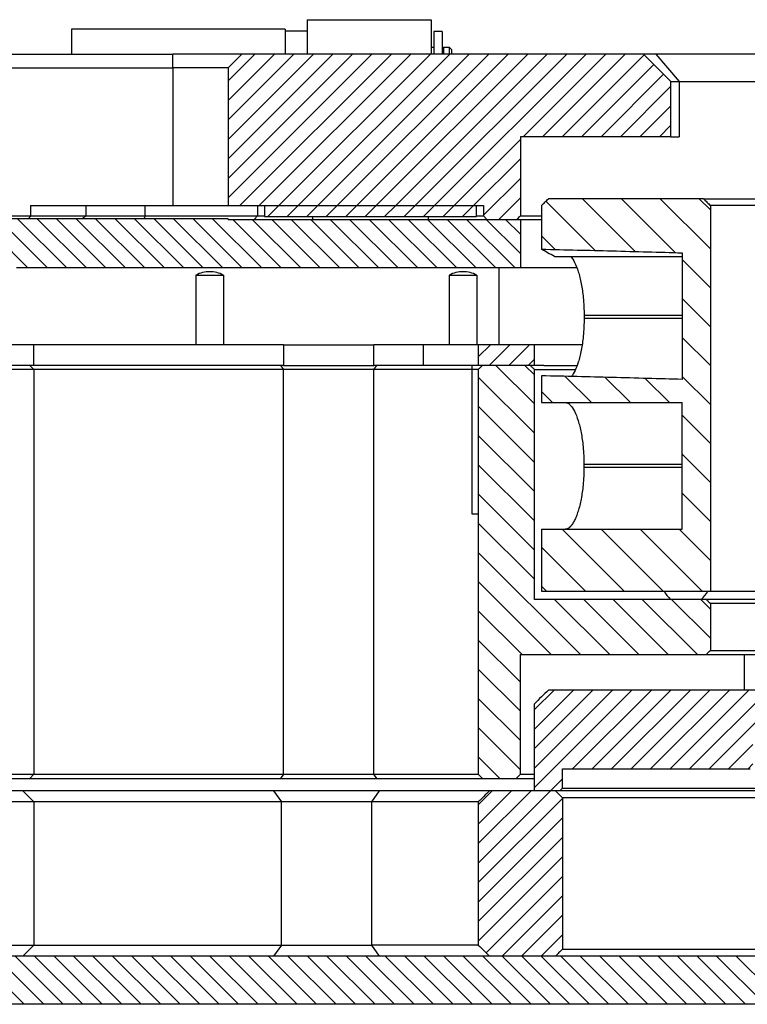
# Model space of a CAD drawing. Extents: x -1763 to 4575, y -3429 to 1051.
# Tile 91 of 193: x 3026 to 3079, y -2517 to -2446. Entities that reach past the tile are written whole.
import ezdxf

# ---------------------------------------------------------------- set-up
doc = ezdxf.new("R2010")
doc.units = 0
doc.linetypes.add('DASHED', pattern=[15, 7, -8])
doc.layers.get('0').update_dxf_attribs({"linetype": 'CONTINUOUS'})
doc.layers.add('1', color=7, linetype='CONTINUOUS')
pattern_1 = [(135, (0, 0), (-0.70710678, -0.70710678), [])]
pattern_2 = [(225, (0, 0), (0.70710678, -0.70710678), [])]

# ---------------------------------------------------------------- blocks, each defined once
blk = doc.blocks.new('Z-STACK', base_point=(-660.966, -2613.082))
at = {"linetype": 'CONTINUOUS'}
h = blk.add_hatch(dxfattribs=at)
h.set_pattern_fill('USER', color=1, angle=225, pattern_type=0)
h.set_pattern_definition(pattern_2)
edge = h.paths.add_edge_path()
edge.add_line((3042.171, -2448.268), (3041.171, -2449.268))
edge.add_line((3041.171, -2449.268), (3041.171, -2459.268))
edge.add_line((3041.171, -2459.268), (3043.311, -2459.268))
edge.add_line((3043.311, -2459.268), (3043.811, -2459.268))
edge.add_line((3043.811, -2459.268), (3047.311, -2459.268))
edge.add_line((3047.311, -2459.268), (3049.311, -2459.268))
edge.add_line((3049.311, -2459.268), (3053.711, -2459.268))
edge.add_line((3053.711, -2459.268), (3055.711, -2459.268))
edge.add_line((3055.711, -2459.268), (3059.211, -2459.268))
edge.add_line((3059.211, -2459.268), (3059.711, -2459.268))
edge.add_line((3059.711, -2459.268), (3059.711, -2460.018))
edge.add_line((3059.711, -2460.018), (3059.961, -2460.268))
edge.add_line((3059.961, -2460.268), (3061.311, -2460.268))
edge.add_line((3061.311, -2460.268), (3062.128, -2460.268))
edge.add_spline(control_points=[(3062.128, -2460.268), (3062.171, -2460.227), (3062.256, -2460.143), (3062.341, -2460.06), (3062.383, -2460.018)], knot_values=[0, 0, 0, 0, 0.178396, 0.356792, 0.356792, 0.356792, 0.356792], degree=3, periodic=0)
edge.add_line((3062.383, -2460.018), (3062.383, -2454.268))
edge.add_line((3062.383, -2454.268), (3073.311, -2454.268))
edge.add_line((3073.311, -2454.268), (3073.311, -2450.268))
edge.add_line((3073.311, -2450.268), (3071.311, -2448.268))
edge.add_line((3071.311, -2448.268), (3042.171, -2448.268))
h = blk.add_hatch(dxfattribs=at)
h.set_pattern_fill('USER', color=4, scale=2, angle=135, pattern_type=0)
h.set_pattern_definition([(135, (0, 0), (-1.4142136, -1.4142136), [])])
edge = h.paths.add_edge_path()
edge.add_line((3074.126, -2462.696), (3074.126, -2471.892))
edge.add_spline(control_points=[(3074.126, -2471.892), (3072.424, -2471.843), (3069.019, -2471.749), (3065.614, -2471.667), (3063.911, -2471.628)], knot_values=[0, 0, 0, 0, 5.109455, 10.218745, 10.218745, 10.218745, 10.218745], degree=3, periodic=0)
edge.add_line((3063.911, -2471.628), (3063.911, -2473.568))
edge.add_line((3063.911, -2473.568), (3065.643, -2473.568))
edge.add_line((3065.643, -2473.568), (3074.126, -2473.568))
edge.add_line((3074.126, -2473.568), (3074.126, -2482.768))
edge.add_line((3074.126, -2482.768), (3065.643, -2482.768))
edge.add_line((3065.643, -2482.768), (3063.911, -2482.768))
edge.add_line((3063.911, -2482.768), (3063.911, -2487.268))
edge.add_line((3063.911, -2487.268), (3071.901, -2487.268))
edge.add_line((3071.901, -2487.268), (3072.82, -2487.268))
edge.add_line((3072.82, -2487.268), (3075.982, -2487.268))
edge.add_line((3075.982, -2487.268), (3076.177, -2487.268))
edge.add_line((3076.177, -2487.268), (3076.177, -2459.268))
edge.add_spline(control_points=[(3076.177, -2459.268), (3076.091, -2459.185), (3075.92, -2459.019), (3075.749, -2458.852), (3075.664, -2458.768)], knot_values=[0, 0, 0, 0, 0.358121, 0.716243, 0.716243, 0.716243, 0.716243], degree=3, periodic=0)
edge.add_line((3075.664, -2458.768), (3064.421, -2458.768))
edge.add_spline(control_points=[(3064.421, -2458.768), (3064.336, -2458.852), (3064.166, -2459.018), (3063.996, -2459.185), (3063.911, -2459.268)], knot_values=[0, 0, 0, 0, 0.35694, 0.71388, 0.71388, 0.71388, 0.71388], degree=3, periodic=0)
edge.add_line((3063.911, -2459.268), (3063.911, -2462.432))
edge.add_spline(control_points=[(3063.911, -2462.432), (3065.614, -2462.471), (3069.019, -2462.553), (3072.424, -2462.646), (3074.126, -2462.696)], knot_values=[0, 0, 0, 0, 5.109374, 10.218745, 10.218745, 10.218745, 10.218745], degree=3, periodic=0)
h = blk.add_hatch(dxfattribs=at)
h.set_pattern_fill('USER', color=1, angle=225, pattern_type=0)
h.set_pattern_definition(pattern_2)
h.paths.add_polyline_path([(3055.114, -2460.068), (3056.861, -2460.068), (3059.211, -2460.068), (3059.211, -2459.268), (3055.711, -2459.268), (3053.711, -2459.268), (3049.311, -2459.268), (3047.311, -2459.268), (3043.811, -2459.268), (3043.811, -2460.068), (3052.561, -2460.068), (3054.309, -2460.068), (3054.603, -2460.068), (3054.953, -2460.068), (3055.006, -2460.068)])
h = blk.add_hatch(dxfattribs=at)
h.set_pattern_fill('USER', color=3, angle=135, pattern_type=0)
h.set_pattern_definition(pattern_1)
h.paths.add_polyline_path([(3004.254, -2463.768), (3014.261, -2463.768), (3015.661, -2463.768), (3016.901, -2463.768), (3018.101, -2463.768), (3019.341, -2463.768), (3020.741, -2463.768), (3021.981, -2463.768), (3023.181, -2463.768), (3024.421, -2463.768), (3025.821, -2463.768), (3027.061, -2463.768), (3028.261, -2463.768), (3029.501, -2463.768), (3030.901, -2463.768), (3032.141, -2463.768), (3033.341, -2463.768), (3034.581, -2463.768), (3035.981, -2463.768), (3037.221, -2463.768), (3038.421, -2463.768), (3039.661, -2463.768), (3041.061, -2463.768), (3042.301, -2463.768), (3043.501, -2463.768), (3044.741, -2463.768), (3046.141, -2463.768), (3047.381, -2463.768), (3048.581, -2463.768), (3049.821, -2463.768), (3051.221, -2463.768), (3052.461, -2463.768), (3053.661, -2463.768), (3054.901, -2463.768), (3056.301, -2463.768), (3060.842, -2463.768), (3062.383, -2463.768), (3062.383, -2460.268), (3062.128, -2460.268), (3061.311, -2460.268), (3059.961, -2460.268), (3059.061, -2460.268), (3055.711, -2460.268), (3047.311, -2460.268), (3043.061, -2460.268), (3041.171, -2460.268), (3041.171, -2460.218), (3003.301, -2460.218), (3003.301, -2460.268), (3003.301, -2463.768)])
h = blk.add_hatch(dxfattribs=at)
h.set_pattern_fill('USER', color=1, angle=225, pattern_type=0)
h.set_pattern_definition(pattern_2)
h.paths.add_polyline_path([(3060.842, -2469.368), (3060.31, -2469.368), (3059.33, -2469.368), (3059.33, -2470.868), (3059.635, -2470.868), (3060.31, -2470.868), (3060.842, -2470.868), (3063.096, -2470.868), (3063.402, -2470.868), (3063.402, -2469.368)])
h = blk.add_hatch(dxfattribs=at)
h.set_pattern_fill('USER', color=4, scale=1.5, angle=135, pattern_type=0)
h.set_pattern_definition([(135, (0, 0), (-1.0606602, -1.0606602), [])])
edge = h.paths.add_edge_path()
edge.add_line((3060.31, -2470.868), (3059.635, -2470.868))
edge.add_spline(control_points=[(3059.635, -2470.868), (3059.584, -2470.918), (3059.483, -2471.018), (3059.381, -2471.118), (3059.33, -2471.168)], knot_values=[0, 0, 0, 0, 0.213956, 0.427912, 0.427912, 0.427912, 0.427912], degree=3, periodic=0)
edge.add_line((3059.33, -2471.168), (3059.33, -2500.568))
edge.add_spline(control_points=[(3059.33, -2500.568), (3059.381, -2500.618), (3059.483, -2500.718), (3059.584, -2500.818), (3059.635, -2500.868)], knot_values=[0, 0, 0, 0, 0.213956, 0.427912, 0.427912, 0.427912, 0.427912], degree=3, periodic=0)
edge.add_line((3059.635, -2500.868), (3062.078, -2500.868))
edge.add_spline(control_points=[(3062.078, -2500.868), (3062.128, -2500.818), (3062.23, -2500.718), (3062.332, -2500.618), (3062.383, -2500.568)], knot_values=[0, 0, 0, 0, 0.214074, 0.428148, 0.428148, 0.428148, 0.428148], degree=3, periodic=0)
edge.add_line((3062.383, -2500.568), (3062.383, -2491.868))
edge.add_line((3062.383, -2491.868), (3075.869, -2491.868))
edge.add_spline(control_points=[(3075.869, -2491.868), (3075.92, -2491.818), (3076.023, -2491.718), (3076.125, -2491.618), (3076.177, -2491.568)], knot_values=[0, 0, 0, 0, 0.214881, 0.429761, 0.429761, 0.429761, 0.429761], degree=3, periodic=0)
edge.add_line((3076.177, -2491.568), (3076.177, -2488.168))
edge.add_spline(control_points=[(3076.177, -2488.168), (3076.125, -2488.118), (3076.023, -2488.018), (3075.92, -2487.918), (3075.869, -2487.868)], knot_values=[0, 0, 0, 0, 0.214881, 0.429761, 0.429761, 0.429761, 0.429761], degree=3, periodic=0)
edge.add_line((3075.869, -2487.868), (3063.402, -2487.868))
edge.add_line((3063.402, -2487.868), (3063.402, -2471.168))
edge.add_spline(control_points=[(3063.402, -2471.168), (3063.351, -2471.118), (3063.249, -2471.018), (3063.147, -2470.918), (3063.096, -2470.868)], knot_values=[0, 0, 0, 0, 0.214121, 0.428241, 0.428241, 0.428241, 0.428241], degree=3, periodic=0)
edge.add_line((3063.096, -2470.868), (3060.842, -2470.868))
edge.add_line((3060.842, -2470.868), (3060.31, -2470.868))
h = blk.add_hatch(dxfattribs=at)
h.set_pattern_fill('USER', color=1, angle=-135, pattern_type=0)
h.set_pattern_definition([(-135, (0, 0), (0.70710678, -0.70710678), [])])
edge = h.paths.add_edge_path()
edge.add_line((3065.44, -2500.168), (3079.052, -2500.168))
edge.add_spline(control_points=[(3079.052, -2500.168), (3079.086, -2500.135), (3079.155, -2500.068), (3079.223, -2500.002), (3079.258, -2499.968)], knot_values=[0, 0, 0, 0, 0.143422, 0.286844, 0.286844, 0.286844, 0.286844], degree=3, periodic=0)
edge.add_line((3079.258, -2499.968), (3079.258, -2498.198))
edge.add_line((3079.258, -2498.198), (3082.451, -2498.198))
edge.add_line((3082.451, -2498.198), (3082.486, -2498.198))
edge.add_line((3082.486, -2498.198), (3084.251, -2498.198))
edge.add_line((3084.251, -2498.198), (3084.97, -2498.198))
edge.add_line((3084.97, -2498.198), (3085.138, -2498.198))
edge.add_spline(control_points=[(3085.138, -2498.198), (3085.174, -2498.165), (3085.244, -2498.098), (3085.315, -2498.032), (3085.351, -2497.998)], knot_values=[0, 0, 0, 0, 0.145867, 0.291734, 0.291734, 0.291734, 0.291734], degree=3, periodic=0)
edge.add_line((3085.351, -2497.998), (3085.351, -2496.698))
edge.add_line((3085.351, -2496.698), (3085.458, -2496.698))
edge.add_line((3085.458, -2496.698), (3085.97, -2496.698))
edge.add_line((3085.97, -2496.698), (3086.228, -2496.698))
edge.add_line((3086.228, -2496.698), (3086.228, -2495.198))
edge.add_line((3086.228, -2495.198), (3086.72, -2495.198))
edge.add_line((3086.72, -2495.198), (3086.82, -2495.198))
edge.add_line((3086.82, -2495.198), (3087.173, -2495.198))
edge.add_line((3087.173, -2495.198), (3087.173, -2494.648))
edge.add_spline(control_points=[(3087.173, -2494.648), (3087.125, -2494.617), (3087.031, -2494.551), (3086.939, -2494.483), (3086.893, -2494.448)], knot_values=[0, 0, 0, 0, 0.171922, 0.343904, 0.343904, 0.343904, 0.343904], degree=3, periodic=0)
edge.add_line((3086.893, -2494.448), (3086.741, -2494.448))
edge.add_line((3086.741, -2494.448), (3086.52, -2494.448))
edge.add_line((3086.52, -2494.448), (3083.901, -2494.448))
edge.add_line((3083.901, -2494.448), (3082.251, -2494.448))
edge.add_line((3082.251, -2494.448), (3064.421, -2494.448))
edge.add_spline(control_points=[(3064.421, -2494.448), (3064.251, -2494.615), (3063.911, -2494.948), (3063.571, -2495.282), (3063.402, -2495.448)], knot_values=[0, 0, 0, 0, 0.713839, 1.427679, 1.427679, 1.427679, 1.427679], degree=3, periodic=0)
edge.add_line((3063.402, -2495.448), (3063.402, -2501.768))
edge.add_line((3063.402, -2501.768), (3064.93, -2501.768))
edge.add_line((3064.93, -2501.768), (3065.236, -2501.768))
edge.add_spline(control_points=[(3065.236, -2501.768), (3065.27, -2501.735), (3065.338, -2501.668), (3065.406, -2501.602), (3065.44, -2501.568)], knot_values=[0, 0, 0, 0, 0.142814, 0.285629, 0.285629, 0.285629, 0.285629], degree=3, periodic=0)
edge.add_line((3065.44, -2501.568), (3065.44, -2500.168))
h = blk.add_hatch(dxfattribs=at)
h.set_pattern_fill('USER', color=5, angle=225, pattern_type=0)
h.set_pattern_definition(pattern_2)
edge = h.paths.add_edge_path()
edge.add_line((3064.93, -2513.768), (3060.144, -2513.768))
edge.add_spline(control_points=[(3060.144, -2513.768), (3060.008, -2513.635), (3059.737, -2513.369), (3059.466, -2513.102), (3059.33, -2512.968)], knot_values=[0, 0, 0, 0, 0.570578, 1.141156, 1.141156, 1.141156, 1.141156], degree=3, periodic=0)
edge.add_line((3059.33, -2512.968), (3059.33, -2502.568))
edge.add_spline(control_points=[(3059.33, -2502.568), (3059.466, -2502.435), (3059.737, -2502.168), (3060.008, -2501.902), (3060.144, -2501.768)], knot_values=[0, 0, 0, 0, 0.570578, 1.141156, 1.141156, 1.141156, 1.141156], degree=3, periodic=0)
edge.add_line((3060.144, -2501.768), (3063.402, -2501.768))
edge.add_line((3063.402, -2501.768), (3064.93, -2501.768))
edge.add_spline(control_points=[(3064.93, -2501.768), (3065.015, -2501.852), (3065.185, -2502.019), (3065.355, -2502.185), (3065.44, -2502.268)], knot_values=[0, 0, 0, 0, 0.357023, 0.714046, 0.714046, 0.714046, 0.714046], degree=3, periodic=0)
edge.add_line((3065.44, -2502.268), (3065.44, -2513.268))
edge.add_spline(control_points=[(3065.44, -2513.268), (3065.355, -2513.352), (3065.185, -2513.518), (3065.015, -2513.685), (3064.93, -2513.768)], knot_values=[0, 0, 0, 0, 0.357023, 0.714046, 0.714046, 0.714046, 0.714046], degree=3, periodic=0)
h = blk.add_hatch(dxfattribs=at)
h.set_pattern_fill('USER', color=3, angle=135, pattern_type=0)
h.set_pattern_definition(pattern_1)
h.paths.add_polyline_path([(3010.9, -2513.768), (3010.497, -2513.768), (3009.59, -2513.768), (3009.59, -2517.268), (3287.032, -2517.268), (3287.032, -2513.768), (3286.126, -2513.768), (3285.723, -2513.768), (3282.161, -2513.768), (3281.161, -2513.768), (3280.779, -2513.768), (3279.993, -2513.768), (3279.621, -2513.768), (3279.521, -2513.768), (3279.499, -2513.768), (3278.921, -2513.768), (3278.621, -2513.768), (3277.081, -2513.768), (3276.993, -2513.768), (3276.503, -2513.768), (3276.081, -2513.768), (3274.819, -2513.768), (3273.711, -2513.768), (3273.011, -2513.768), (3272.809, -2513.768), (3272.452, -2513.768), (3272.255, -2513.768), (3272.002, -2513.768), (3270.335, -2513.768), (3266.457, -2513.768), (3266.052, -2513.768), (3265.332, -2513.768), (3264.907, -2513.768), (3264.877, -2513.768), (3264.157, -2513.768), (3263.436, -2513.768), (3263.407, -2513.768), (3262.982, -2513.768), (3262.261, -2513.768), (3261.857, -2513.768), (3252.163, -2513.768), (3251.88, -2513.768), (3244.655, -2513.768), (3244.45, -2513.768), (3244.166, -2513.768), (3243.24, -2513.768), (3240.4, -2513.768), (3240.116, -2513.768), (3236.479, -2513.768), (3231.693, -2513.768), (3220.517, -2513.768), (3218.964, -2513.768), (3210.397, -2513.768), (3209.895, -2513.768), (3205.998, -2513.768), (3205.508, -2513.768), (3201.007, -2513.768), (3197.479, -2513.768), (3195.615, -2513.768), (3195.412, -2513.768), (3192.407, -2513.768), (3192.191, -2513.768), (3156.63, -2513.768), (3156.629, -2513.768), (3152.379, -2513.768), (3151.914, -2513.768), (3151.909, -2513.768), (3148.311, -2513.768), (3139.994, -2513.768), (3139.993, -2513.768), (3104.432, -2513.768), (3104.216, -2513.768), (3101.211, -2513.768), (3101.008, -2513.768), (3099.144, -2513.768), (3095.616, -2513.768), (3091.114, -2513.768), (3090.625, -2513.768), (3086.728, -2513.768), (3086.226, -2513.768), (3077.658, -2513.768), (3076.106, -2513.768), (3064.93, -2513.768), (3060.144, -2513.768), (3056.223, -2513.768), (3052.456, -2513.768), (3052.173, -2513.768), (3044.743, -2513.768), (3044.46, -2513.768), (3027.334, -2513.768), (3026.334, -2513.768), (3026.288, -2513.768), (3024.621, -2513.768), (3024.368, -2513.768), (3024.171, -2513.768), (3023.814, -2513.768), (3023.611, -2513.768), (3020.566, -2513.768), (3020.119, -2513.768), (3019.63, -2513.768), (3017.124, -2513.768), (3016.63, -2513.768)])
at = {"color": 7, "linetype": 'CONTINUOUS'}
for p, q in [((3046.911, -2445.768), (3055.911, -2445.768)), ((3046.911, -2445.768), (3046.911, -2446.568)), ((3055.911, -2445.768), (3055.911, -2448.268)), ((3045.311, -2446.468), (3029.811, -2446.468)), ((3029.811, -2446.468), (3029.811, -2448.268)), ((3045.311, -2446.468), (3045.311, -2446.568)), ((3045.311, -2446.568), (3045.311, -2448.268)), ((3045.311, -2446.568), (3046.911, -2446.568)), ((3046.911, -2446.568), (3046.911, -2447.768)), ((3056.711, -2446.618), (3056.111, -2446.618)), ((3056.111, -2446.618), (3056.111, -2447.768)), ((3056.711, -2446.618), (3056.711, -2448.268)), ((3046.911, -2447.768), (3046.911, -2448.268)), ((3055.911, -2447.768), (3056.111, -2447.768)), ((3056.111, -2447.768), (3056.111, -2448.268)), ((3056.811, -2447.768), (3056.811, -2448.268)), ((3056.811, -2447.768), (3057.211, -2447.768)), ((3057.211, -2447.768), (3057.211, -2448.268)), ((3057.411, -2447.968), (3057.211, -2447.768)), ((3057.411, -2448.268), (3057.411, -2447.968)), ((3003.301, -2448.268), (3037.171, -2448.268)), ((3042.171, -2448.268), (3037.171, -2448.268)), ((3042.171, -2448.268), (3041.171, -2449.268)), ((3071.311, -2448.268), (3042.171, -2448.268)), ((3073.311, -2450.268), (3071.311, -2448.268)), ((3072.21, -2448.268), (3071.311, -2448.268)), ((3156.311, -2448.268), (3072.21, -2448.268)), ((3003.301, -2449.268), (3037.171, -2449.268)), ((3041.171, -2449.268), (3037.171, -2449.268)), ((3041.171, -2449.268), (3041.171, -2459.268)), ((3073.311, -2454.268), (3073.311, -2450.268)), ((3073.311, -2450.268), (3073.91, -2450.268)), ((3073.91, -2450.268), (3157.814, -2450.268)), ((3073.311, -2454.268), (3062.383, -2454.268)), ((3062.383, -2454.268), (3062.383, -2460.018)), ((3073.311, -2454.268), (3073.91, -2454.268)), ((3075.664, -2458.768), (3064.421, -2458.768)), ((3026.828, -2459.268), (3026.828, -2460.018)), ((3026.828, -2459.268), (3030.848, -2459.268)), ((3030.848, -2459.268), (3035.144, -2459.268)), ((3030.848, -2459.268), (3030.848, -2460.018)), ((3035.144, -2459.268), (3037.171, -2459.268)), ((3035.144, -2459.268), (3035.144, -2460.018)), ((3037.171, -2459.268), (3041.171, -2459.268)), ((3041.171, -2459.268), (3043.311, -2459.268)), ((3043.311, -2459.268), (3043.811, -2459.268)), ((3043.311, -2459.268), (3043.311, -2460.018)), ((3043.811, -2459.268), (3047.311, -2459.268)), ((3043.811, -2459.268), (3043.811, -2460.068)), ((3043.811, -2459.268), (3047.311, -2459.268)), ((3047.311, -2459.268), (3049.311, -2459.268)), ((3047.311, -2459.268), (3049.311, -2459.268)), ((3049.311, -2459.268), (3053.711, -2459.268)), ((3049.311, -2459.268), (3053.711, -2459.268)), ((3053.711, -2459.268), (3055.711, -2459.268)), ((3053.711, -2459.268), (3055.711, -2459.268)), ((3055.711, -2459.268), (3059.211, -2459.268)), ((3055.711, -2459.268), (3059.211, -2459.268)), ((3059.211, -2459.268), (3059.711, -2459.268)), ((3059.211, -2460.068), (3059.211, -2459.268)), ((3059.711, -2459.268), (3059.711, -2460.018)), ((3003.301, -2460.018), (3026.828, -2460.018)), ((3041.171, -2460.218), (3003.301, -2460.218)), ((3026.828, -2460.018), (3030.848, -2460.018)), ((3030.848, -2460.018), (3035.144, -2460.018)), ((3035.144, -2460.018), (3043.311, -2460.018)), ((3041.171, -2460.268), (3041.171, -2460.218)), ((3041.171, -2460.268), (3043.061, -2460.268)), ((3043.311, -2460.018), (3043.061, -2460.268)), ((3043.061, -2460.268), (3047.311, -2460.268)), ((3043.311, -2460.018), (3043.811, -2460.018)), ((3043.811, -2460.068), (3052.561, -2460.068)), ((3047.311, -2460.268), (3055.711, -2460.268)), ((3052.561, -2460.068), (3054.309, -2460.068)), ((3054.309, -2460.068), (3054.603, -2460.068)), ((3054.603, -2460.068), (3054.953, -2460.068)), ((3054.953, -2460.068), (3055.006, -2460.068)), ((3055.006, -2460.068), (3055.114, -2460.068)), ((3055.114, -2460.068), (3056.861, -2460.068)), ((3055.711, -2460.268), (3059.061, -2460.268)), ((3056.861, -2460.068), (3059.211, -2460.068)), ((3059.061, -2460.268), (3059.961, -2460.268)), ((3059.211, -2460.018), (3059.711, -2460.018)), ((3059.711, -2460.018), (3059.961, -2460.268)), ((3059.961, -2460.268), (3061.311, -2460.268)), ((3059.961, -2460.268), (3061.311, -2460.268)), ((3061.311, -2460.268), (3062.128, -2460.268)), ((3061.311, -2460.268), (3062.128, -2460.268)), ((3062.128, -2460.268), (3062.383, -2460.268)), ((3062.383, -2460.018), (3063.911, -2460.018)), ((3074.126, -2462.696), (3074.126, -2471.892)), ((3060.842, -2469.368), (3060.842, -2463.768)), ((3062.383, -2463.768), (3063.402, -2463.768)), ((3063.402, -2463.768), (3066.482, -2463.768)), ((3038.842, -2464.318), (3040.549, -2464.318)), ((3038.842, -2464.318), (3038.842, -2469.368)), ((3040.549, -2464.318), (3040.842, -2464.318)), ((3040.842, -2464.318), (3040.842, -2469.368)), ((3057.226, -2464.318), (3057.226, -2469.368)), ((3057.226, -2464.318), (3058.8, -2464.318)), ((3058.8, -2464.318), (3059.226, -2464.318)), ((3059.226, -2464.318), (3059.226, -2469.368)), ((3067.006, -2467.255), (3067.006, -2467.451)), ((3027.088, -2469.368), (3024.927, -2469.368)), ((3045.2, -2469.368), (3027.088, -2469.368)), ((3027.088, -2470.868), (3027.088, -2469.368)), ((3045.2, -2469.368), (3051.749, -2469.368)), ((3055.361, -2469.368), (3051.749, -2469.368)), ((3055.361, -2470.868), (3055.361, -2469.368)), ((3058.896, -2469.368), (3055.361, -2469.368)), ((3059.33, -2469.368), (3058.896, -2469.368)), ((3059.33, -2469.368), (3059.33, -2470.868)), ((3060.31, -2469.368), (3059.33, -2469.368)), ((3060.842, -2469.368), (3060.31, -2469.368)), ((3063.402, -2469.368), (3060.842, -2469.368)), ((3063.402, -2470.868), (3063.402, -2469.368)), ((3064.08, -2469.368), (3063.402, -2469.368)), ((3066.867, -2469.368), (3064.08, -2469.368)), ((3026.788, -2470.868), (3024.985, -2470.868)), ((3027.088, -2470.868), (3026.788, -2470.868)), ((3044.975, -2470.868), (3027.088, -2470.868)), ((3045.2, -2470.868), (3044.975, -2470.868)), ((3045.2, -2470.868), (3047.524, -2470.868)), ((3047.524, -2470.868), (3047.927, -2470.868)), ((3047.927, -2470.868), (3051.749, -2470.868)), ((3051.961, -2470.868), (3051.749, -2470.868)), ((3055.081, -2470.868), (3051.961, -2470.868)), ((3055.361, -2470.868), (3055.081, -2470.868)), ((3055.381, -2470.868), (3055.361, -2470.868)), ((3059.635, -2470.868), (3059.33, -2470.868)), ((3060.31, -2470.868), (3059.635, -2470.868)), ((3060.842, -2470.868), (3060.31, -2470.868)), ((3063.096, -2470.868), (3060.842, -2470.868)), ((3063.402, -2471.168), (3066.387, -2471.168)), ((3063.911, -2473.568), (3065.643, -2473.568)), ((3065.643, -2473.568), (3074.126, -2473.568)), ((3074.126, -2482.768), (3074.126, -2473.568)), ((3066.996, -2478.068), (3066.996, -2478.268)), ((3063.911, -2482.768), (3065.643, -2482.768)), ((3065.643, -2482.768), (3074.126, -2482.768)), ((3082.251, -2494.448), (3064.421, -2494.448)), ((3063.402, -2501.768), (3063.402, -2495.448)), ((3065.44, -2500.168), (3079.052, -2500.168)), ((3065.44, -2501.568), (3065.44, -2500.168)), ((3026.288, -2501.768), (3024.621, -2501.768)), ((3026.288, -2501.768), (3027.088, -2502.568)), ((3044.46, -2501.768), (3026.288, -2501.768)), ((3052.173, -2501.768), (3044.46, -2501.768)), ((3064.93, -2501.768), (3063.402, -2501.768)), ((3065.236, -2501.768), (3064.93, -2501.768)), ((3076.106, -2501.768), (3065.236, -2501.768)), ((3065.44, -2501.568), (3144.311, -2501.568)), ((3077.658, -2501.768), (3076.106, -2501.768)), ((3086.226, -2501.768), (3077.658, -2501.768)), ((3027.088, -2502.568), (3024.927, -2502.568)), ((3045.058, -2502.568), (3027.088, -2502.568)), ((3027.088, -2502.568), (3027.088, -2512.968)), ((3051.607, -2502.568), (3045.058, -2502.568)), ((3059.33, -2512.968), (3051.607, -2512.968)), ((3026.288, -2513.768), (3024.621, -2513.768)), ((3026.334, -2513.768), (3026.288, -2513.768)), ((3027.334, -2513.768), (3026.334, -2513.768)), ((3044.46, -2513.768), (3027.334, -2513.768)), ((3044.743, -2513.768), (3044.46, -2513.768)), ((3052.173, -2513.768), (3044.743, -2513.768)), ((3052.456, -2513.768), (3052.173, -2513.768)), ((3056.223, -2513.768), (3052.456, -2513.768)), ((3060.144, -2513.768), (3056.223, -2513.768)), ((3086.226, -2513.768), (3077.658, -2513.768))]:
    blk.add_line(p, q, dxfattribs=at)
at = {"color": 7, "linetype": 'DASHED'}
for p, q in [((3046.911, -2445.768), (3055.911, -2445.768)), ((3046.911, -2445.768), (3046.911, -2446.568)), ((3055.911, -2445.768), (3055.911, -2448.268)), ((3045.311, -2446.468), (3029.811, -2446.468)), ((3029.811, -2446.468), (3029.811, -2448.268)), ((3045.311, -2446.468), (3045.311, -2446.568)), ((3045.311, -2446.568), (3045.311, -2448.268)), ((3045.311, -2446.568), (3046.911, -2446.568)), ((3046.911, -2446.568), (3046.911, -2447.768)), ((3046.911, -2446.568), (3046.911, -2447.768)), ((3046.911, -2446.568), (3046.911, -2447.768)), ((3056.711, -2446.618), (3056.111, -2446.618)), ((3056.111, -2446.618), (3056.111, -2447.768)), ((3056.711, -2446.618), (3056.711, -2448.268)), ((3046.911, -2447.768), (3046.911, -2448.268)), ((3046.911, -2447.768), (3046.911, -2448.268)), ((3046.911, -2447.768), (3046.911, -2448.268)), ((3055.911, -2447.768), (3056.111, -2447.768)), ((3056.111, -2447.768), (3056.111, -2448.268)), ((3056.111, -2447.768), (3056.111, -2448.268)), ((3056.111, -2447.768), (3056.111, -2448.268)), ((3056.811, -2447.768), (3056.811, -2448.268)), ((3056.811, -2447.768), (3057.211, -2447.768)), ((3057.211, -2447.768), (3057.211, -2448.268)), ((3057.411, -2447.968), (3057.211, -2447.768)), ((3057.411, -2448.268), (3057.411, -2447.968)), ((3041.171, -2460.268), (3043.061, -2460.268)), ((3043.061, -2460.268), (3047.311, -2460.268)), ((3047.311, -2460.268), (3055.711, -2460.268)), ((3052.561, -2460.068), (3054.309, -2460.068)), ((3054.309, -2460.068), (3054.603, -2460.068)), ((3054.603, -2460.068), (3054.953, -2460.068)), ((3054.953, -2460.068), (3055.006, -2460.068)), ((3055.006, -2460.068), (3055.114, -2460.068)), ((3055.114, -2460.068), (3056.861, -2460.068)), ((3055.711, -2460.268), (3059.061, -2460.268)), ((3059.061, -2460.268), (3059.961, -2460.268)), ((3062.128, -2460.268), (3062.383, -2460.268)), ((3062.383, -2460.268), (3063.911, -2460.268)), ((3060.842, -2463.768), (3062.383, -2463.768)), ((3062.383, -2463.768), (3066.482, -2463.768)), ((3060.31, -2469.368), (3059.33, -2469.368)), ((3060.842, -2469.368), (3060.31, -2469.368)), ((3063.402, -2469.368), (3060.842, -2469.368)), ((3064.08, -2469.368), (3063.402, -2469.368)), ((3066.867, -2469.368), (3064.08, -2469.368)), ((3056.696, -2470.868), (3055.381, -2470.868)), ((3056.895, -2470.868), (3056.696, -2470.868)), ((3058.892, -2470.868), (3056.895, -2470.868)), ((3059.33, -2470.868), (3058.892, -2470.868)), ((3059.635, -2470.868), (3059.33, -2470.868)), ((3060.31, -2470.868), (3059.635, -2470.868)), ((3060.842, -2470.868), (3060.31, -2470.868)), ((3063.096, -2470.868), (3060.842, -2470.868)), ((3063.417, -2470.868), (3063.402, -2470.868)), ((3064.08, -2470.868), (3063.417, -2470.868)), ((3064.08, -2470.868), (3066.507, -2470.868)), ((3064.08, -2470.868), (3066.507, -2470.868)), ((3071.901, -2487.268), (3072.82, -2487.268)), ((3072.82, -2487.268), (3075.982, -2487.268)), ((3075.982, -2487.268), (3076.177, -2487.268)), ((3076.177, -2487.268), (3076.901, -2487.268)), ((3026.334, -2513.768), (3026.288, -2513.768)), ((3052.173, -2513.768), (3044.46, -2513.768))]:
    blk.add_line(p, q, dxfattribs=at)
at = {"color": 1, "linetype": 'CONTINUOUS'}
for p, q in [((3037.171, -2449.268), (3037.171, -2448.268)), ((3072.21, -2448.268), (3073.91, -2450.268)), ((3037.171, -2449.268), (3037.171, -2459.268)), ((3073.91, -2450.268), (3073.91, -2454.268)), ((3047.311, -2460.068), (3047.311, -2460.268)), ((3055.711, -2460.268), (3055.711, -2460.068)), ((3074.126, -2467.255), (3067.006, -2467.255)), ((3067.006, -2467.451), (3074.126, -2467.451)), ((3045.2, -2469.368), (3045.2, -2470.868)), ((3051.749, -2470.868), (3051.749, -2469.368)), ((3074.126, -2478.068), (3066.996, -2478.068)), ((3066.996, -2478.268), (3074.126, -2478.268)), ((3044.46, -2501.768), (3045.058, -2502.568)), ((3051.607, -2502.568), (3052.173, -2501.768)), ((3045.058, -2512.968), (3045.058, -2502.568)), ((3051.607, -2512.968), (3051.607, -2502.568)), ((3045.058, -2512.968), (3044.46, -2513.768)), ((3052.173, -2513.768), (3051.607, -2512.968))]:
    blk.add_line(p, q, dxfattribs=at)
at = {"color": 4, "linetype": 'CONTINUOUS'}
for p, q in [((3075.664, -2458.768), (3123.037, -2458.768)), ((3063.911, -2459.268), (3063.911, -2462.432)), ((3123.596, -2459.268), (3076.177, -2459.268)), ((3076.177, -2459.268), (3076.177, -2487.268)), ((3026.788, -2470.868), (3027.088, -2471.168)), ((3044.975, -2470.868), (3045.2, -2471.168)), ((3051.749, -2471.168), (3051.961, -2470.868)), ((3056.696, -2470.868), (3055.381, -2470.868)), ((3056.895, -2470.868), (3056.696, -2470.868)), ((3058.892, -2470.868), (3056.895, -2470.868)), ((3059.33, -2470.868), (3058.892, -2470.868)), ((3060.31, -2470.868), (3059.635, -2470.868)), ((3060.842, -2470.868), (3060.31, -2470.868)), ((3063.096, -2470.868), (3060.842, -2470.868)), ((3027.088, -2471.168), (3024.927, -2471.168)), ((3027.088, -2471.168), (3027.088, -2500.568)), ((3045.2, -2471.168), (3027.088, -2471.168)), ((3045.2, -2500.568), (3045.2, -2471.168)), ((3051.749, -2471.168), (3045.2, -2471.168)), ((3051.749, -2500.568), (3051.749, -2471.168)), ((3058.898, -2471.168), (3051.749, -2471.168)), ((3058.898, -2481.668), (3058.898, -2471.168)), ((3059.33, -2471.168), (3058.898, -2471.168)), ((3059.33, -2471.168), (3059.33, -2500.568)), ((3063.402, -2487.868), (3063.402, -2471.168)), ((3063.911, -2471.628), (3063.911, -2473.568)), ((3059.33, -2481.668), (3058.898, -2481.668)), ((3063.911, -2482.768), (3063.911, -2487.268)), ((3063.911, -2487.268), (3071.901, -2487.268)), ((3071.901, -2487.268), (3072.82, -2487.268)), ((3072.82, -2487.268), (3075.982, -2487.268)), ((3075.982, -2487.268), (3076.177, -2487.268)), ((3076.177, -2487.268), (3076.901, -2487.268)), ((3076.901, -2487.268), (3081.245, -2487.268)), ((3075.869, -2487.868), (3063.402, -2487.868)), ((3087.804, -2487.868), (3075.869, -2487.868)), ((3076.177, -2488.168), (3076.177, -2491.568)), ((3087.978, -2488.168), (3076.177, -2488.168)), ((3076.177, -2491.568), (3087.875, -2491.568)), ((3062.383, -2491.868), (3075.869, -2491.868)), ((3062.383, -2500.568), (3062.383, -2491.868)), ((3075.869, -2491.868), (3078.649, -2491.868)), ((3078.649, -2494.448), (3078.649, -2491.868)), ((3078.649, -2491.868), (3079.464, -2491.868)), ((3024.812, -2500.868), (3026.788, -2500.868)), ((3024.927, -2500.568), (3027.088, -2500.568)), ((3026.788, -2500.868), (3027.088, -2500.568)), ((3026.788, -2500.868), (3044.975, -2500.868)), ((3027.088, -2500.568), (3045.2, -2500.568)), ((3045.2, -2500.568), (3044.975, -2500.868)), ((3044.975, -2500.868), (3051.961, -2500.868)), ((3045.2, -2500.568), (3051.749, -2500.568)), ((3051.961, -2500.868), (3051.749, -2500.568)), ((3051.749, -2500.568), (3059.33, -2500.568)), ((3051.961, -2500.868), (3059.635, -2500.868)), ((3059.635, -2500.868), (3062.078, -2500.868)), ((3062.078, -2500.868), (3063.402, -2500.868)), ((3062.383, -2500.568), (3063.402, -2500.568))]:
    blk.add_line(p, q, dxfattribs=at)
at = {"color": 3, "linetype": 'CONTINUOUS'}
for p, q in [((3062.383, -2460.268), (3063.911, -2460.268)), ((3062.383, -2460.268), (3062.383, -2463.768)), ((3025.821, -2463.768), (3027.061, -2463.768)), ((3027.061, -2463.768), (3028.261, -2463.768)), ((3028.261, -2463.768), (3029.501, -2463.768)), ((3029.501, -2463.768), (3030.901, -2463.768)), ((3030.901, -2463.768), (3032.141, -2463.768)), ((3032.141, -2463.768), (3033.341, -2463.768)), ((3033.341, -2463.768), (3034.581, -2463.768)), ((3034.581, -2463.768), (3035.981, -2463.768)), ((3035.981, -2463.768), (3037.221, -2463.768)), ((3037.221, -2463.768), (3038.421, -2463.768)), ((3038.421, -2463.768), (3039.661, -2463.768)), ((3039.661, -2463.768), (3041.061, -2463.768)), ((3041.061, -2463.768), (3042.301, -2463.768)), ((3042.301, -2463.768), (3043.501, -2463.768)), ((3043.501, -2463.768), (3044.741, -2463.768)), ((3044.741, -2463.768), (3046.141, -2463.768)), ((3046.141, -2463.768), (3047.381, -2463.768)), ((3047.381, -2463.768), (3048.581, -2463.768)), ((3048.581, -2463.768), (3049.821, -2463.768)), ((3049.821, -2463.768), (3051.221, -2463.768)), ((3051.221, -2463.768), (3052.461, -2463.768)), ((3052.461, -2463.768), (3053.661, -2463.768)), ((3053.661, -2463.768), (3054.901, -2463.768)), ((3054.901, -2463.768), (3056.301, -2463.768)), ((3056.301, -2463.768), (3060.842, -2463.768)), ((3060.842, -2463.768), (3062.383, -2463.768)), ((3287.032, -2517.268), (3009.59, -2517.268))]:
    blk.add_line(p, q, dxfattribs=at)
at = {"color": 4, "linetype": 'DASHED'}
for p, q in [((3026.788, -2470.868), (3024.985, -2470.868)), ((3027.088, -2470.868), (3026.788, -2470.868)), ((3044.975, -2470.868), (3027.088, -2470.868)), ((3045.2, -2470.868), (3044.975, -2470.868)), ((3045.2, -2470.868), (3047.524, -2470.868)), ((3047.524, -2470.868), (3047.927, -2470.868)), ((3047.927, -2470.868), (3051.749, -2470.868)), ((3051.961, -2470.868), (3051.749, -2470.868)), ((3055.081, -2470.868), (3051.961, -2470.868)), ((3055.361, -2470.868), (3055.081, -2470.868)), ((3055.381, -2470.868), (3055.361, -2470.868)), ((3059.635, -2470.868), (3059.33, -2470.868)), ((3063.402, -2470.868), (3063.096, -2470.868)), ((3063.417, -2470.868), (3063.402, -2470.868)), ((3064.08, -2470.868), (3063.417, -2470.868)), ((3064.08, -2470.868), (3066.507, -2470.868)), ((3063.402, -2471.168), (3066.387, -2471.168))]:
    blk.add_line(p, q, dxfattribs=at)
at = {"color": 6, "linetype": 'CONTINUOUS'}
for p, q in [((3063.402, -2470.868), (3063.096, -2470.868)), ((3063.417, -2470.868), (3063.402, -2470.868)), ((3064.08, -2470.868), (3063.417, -2470.868)), ((3064.08, -2470.868), (3066.507, -2470.868))]:
    blk.add_line(p, q, dxfattribs=at)
at = {"color": 6, "linetype": 'DASHED'}
blk.add_line((3063.402, -2470.868), (3063.096, -2470.868), dxfattribs=at)
at = {"color": 5, "linetype": 'CONTINUOUS'}
for p, q in [((3060.144, -2501.768), (3052.173, -2501.768)), ((3063.402, -2501.768), (3060.144, -2501.768)), ((3064.93, -2501.768), (3063.402, -2501.768)), ((3065.44, -2502.268), (3065.44, -2513.268)), ((3148.311, -2502.268), (3065.44, -2502.268)), ((3059.33, -2502.568), (3051.607, -2502.568)), ((3059.33, -2502.568), (3059.33, -2512.968)), ((3024.927, -2512.968), (3027.088, -2512.968)), ((3026.288, -2513.768), (3027.088, -2512.968)), ((3027.088, -2512.968), (3045.058, -2512.968)), ((3045.058, -2512.968), (3051.607, -2512.968)), ((3064.93, -2513.768), (3060.144, -2513.768)), ((3064.93, -2513.768), (3060.144, -2513.768)), ((3076.106, -2513.768), (3064.93, -2513.768)), ((3065.44, -2513.268), (3076.106, -2513.268)), ((3076.106, -2513.268), (3077.658, -2513.268)), ((3077.658, -2513.768), (3076.106, -2513.768)), ((3077.658, -2513.268), (3086.728, -2513.268))]:
    blk.add_line(p, q, dxfattribs=at)
at = {"color": 5, "linetype": 'DASHED'}
for p, q in [((3065.236, -2501.768), (3064.93, -2501.768)), ((3076.106, -2501.768), (3065.236, -2501.768)), ((3077.658, -2501.768), (3076.106, -2501.768)), ((3086.226, -2501.768), (3077.658, -2501.768)), ((3026.288, -2513.768), (3024.621, -2513.768)), ((3027.334, -2513.768), (3026.334, -2513.768)), ((3044.46, -2513.768), (3027.334, -2513.768)), ((3056.223, -2513.768), (3052.173, -2513.768)), ((3060.144, -2513.768), (3056.223, -2513.768)), ((3076.106, -2513.768), (3064.93, -2513.768)), ((3077.658, -2513.768), (3076.106, -2513.768)), ((3086.226, -2513.768), (3077.658, -2513.768))]:
    blk.add_line(p, q, dxfattribs=at)
at = {"color": 7, "linetype": 'CONTINUOUS'}
for centre, radius, start, end in [((3039.842, -2466.193), 2.125, 90, 118.07249), ((3039.842, -2466.193), 2.125, 61.92751, 90), ((3058.226, -2466.193), 2.125, 90, 118.07249), ((3058.226, -2466.193), 2.125, 61.92751, 90), ((3074.401, -2486.518), 1.75, -154.62307, -129.51773), ((3074.401, -2486.518), 1.75, -50.48227, -25.37693)]:
    blk.add_arc(centre, radius, start, end, dxfattribs=at)
at = {"color": 4, "linetype": 'CONTINUOUS'}
for points, knots in [([(3063.911, -2459.268), (3063.996, -2459.185), (3064.081, -2459.102), (3064.166, -2459.018), (3064.251, -2458.935), (3064.336, -2458.852), (3064.421, -2458.768)], [0, 0, 0, 0, 0.3569399, 0.3569399, 0.3569399, 0.7138798, 0.7138798, 0.7138798, 0.7138798]), ([(3058.898, -2471.168), (3058.897, -2471.119), (3058.896, -2471.069), (3058.895, -2471.019), (3058.894, -2470.968), (3058.893, -2470.918), (3058.892, -2470.868)], [0, 0, 0, 0, 0.1500049, 0.1500049, 0.1500049, 0.3000571, 0.3000571, 0.3000571, 0.3000571]), ([(3059.635, -2470.868), (3059.584, -2470.918), (3059.533, -2470.968), (3059.483, -2471.018), (3059.432, -2471.068), (3059.381, -2471.118), (3059.33, -2471.168)], [0, 0, 0, 0, 0.2139562, 0.2139562, 0.2139562, 0.4279125, 0.4279125, 0.4279125, 0.4279125]), ([(3063.096, -2470.868), (3063.147, -2470.918), (3063.198, -2470.968), (3063.249, -2471.018), (3063.3, -2471.068), (3063.351, -2471.118), (3063.402, -2471.168)], [0, 0, 0, 0, 0.2141206, 0.2141206, 0.2141206, 0.4282411, 0.4282411, 0.4282411, 0.4282411]), ([(3075.869, -2487.868), (3075.92, -2487.918), (3075.971, -2487.968), (3076.023, -2488.018), (3076.074, -2488.068), (3076.125, -2488.118), (3076.177, -2488.168)], [0, 0, 0, 0, 0.2148805, 0.2148805, 0.2148805, 0.4297611, 0.4297611, 0.4297611, 0.4297611]), ([(3076.177, -2491.568), (3076.125, -2491.619), (3076.074, -2491.669), (3076.023, -2491.718), (3075.972, -2491.768), (3075.92, -2491.818), (3075.869, -2491.868)], [0, 0, 0, 0, 0.2148806, 0.2148806, 0.2148806, 0.4297611, 0.4297611, 0.4297611, 0.4297611]), ([(3059.33, -2500.568), (3059.381, -2500.618), (3059.432, -2500.668), (3059.483, -2500.718), (3059.533, -2500.768), (3059.584, -2500.818), (3059.635, -2500.868)], [0, 0, 0, 0, 0.2139562, 0.2139562, 0.2139562, 0.4279125, 0.4279125, 0.4279125, 0.4279125]), ([(3062.383, -2500.568), (3062.332, -2500.618), (3062.281, -2500.668), (3062.23, -2500.718), (3062.179, -2500.768), (3062.128, -2500.818), (3062.078, -2500.868)], [0, 0, 0, 0, 0.214074, 0.214074, 0.214074, 0.428148, 0.428148, 0.428148, 0.428148])]:
    blk.add_open_spline(points, degree=3, knots=knots, dxfattribs=at)
at = {"color": 7, "linetype": 'CONTINUOUS'}
for points, knots in [([(3075.664, -2458.768), (3075.749, -2458.852), (3075.834, -2458.935), (3075.92, -2459.019), (3076.006, -2459.102), (3076.091, -2459.186), (3076.177, -2459.268)], [0, 0, 0, 0, 0.3581214, 0.3581214, 0.3581214, 0.7162428, 0.7162428, 0.7162428, 0.7162428]), ([(3026.828, -2460.018), (3026.802, -2460.06), (3026.777, -2460.102), (3026.752, -2460.143), (3026.737, -2460.169), (3026.721, -2460.194), (3026.706, -2460.218)], [0, 0, 0, 0, 0.1461701, 0.1461701, 0.1461701, 0.2337661, 0.2337661, 0.2337661, 0.2337661]), ([(3030.588, -2460.218), (3030.621, -2460.193), (3030.653, -2460.168), (3030.686, -2460.143), (3030.741, -2460.101), (3030.795, -2460.059), (3030.848, -2460.018)], [0.0811118, 0.0811118, 0.0811118, 0.0811118, 0.2051686, 0.2051686, 0.2051686, 0.4100183, 0.4100183, 0.4100183, 0.4100183]), ([(3035.144, -2460.018), (3035.131, -2460.059), (3035.117, -2460.101), (3035.103, -2460.143), (3035.094, -2460.168), (3035.085, -2460.193), (3035.077, -2460.218)], [0, 0, 0, 0, 0.1313018, 0.1313018, 0.1313018, 0.2113649, 0.2113649, 0.2113649, 0.2113649]), ([(3062.383, -2460.018), (3062.341, -2460.06), (3062.298, -2460.102), (3062.256, -2460.143), (3062.213, -2460.185), (3062.171, -2460.227), (3062.128, -2460.268)], [0, 0, 0, 0, 0.178396, 0.178396, 0.178396, 0.3567919, 0.3567919, 0.3567919, 0.3567919]), ([(3063.911, -2462.432), (3065.664, -2462.472), (3067.366, -2462.513), (3069.019, -2462.556), (3070.775, -2462.601), (3072.477, -2462.648), (3074.126, -2462.696)], [0, 0, 0, 0, 5.109374, 5.109374, 5.109374, 10.218745, 10.218745, 10.218745, 10.218745]), ([(3064.867, -2462.956), (3064.69, -2462.869), (3064.522, -2462.782), (3064.362, -2462.694), (3064.203, -2462.607), (3064.052, -2462.52), (3063.911, -2462.432)], [0, 0, 0, 0, 0.569335, 0.569335, 0.569335, 1.091044, 1.091044, 1.091044, 1.091044]), ([(3064.867, -2462.956), (3066.484, -2462.956), (3068.102, -2462.956), (3069.719, -2462.956), (3071.188, -2462.956), (3072.657, -2462.956), (3074.126, -2462.956)], [0, 0, 0, 0, 4.851394, 4.851394, 4.851394, 9.258942, 9.258942, 9.258942, 9.258942]), ([(3066.029, -2462.956), (3066.232, -2463.173), (3066.425, -2463.557), (3066.585, -2464.069), (3066.666, -2464.33), (3066.739, -2464.623), (3066.8, -2464.942), (3066.834, -2465.119), (3066.86, -2465.285), (3066.882, -2465.434), (3066.903, -2465.586), (3066.925, -2465.759), (3066.944, -2465.953), (3066.985, -2466.374), (3067.006, -2466.812), (3067.006, -2467.255)], [0.4435, 0.4435, 0.4435, 0.4435, 1.687203, 1.687203, 1.687203, 2.586629, 2.586629, 2.586629, 3.085577, 3.085577, 3.085577, 3.607792, 3.607792, 3.607792, 4.911579, 4.911579, 4.911579, 4.911579]), ([(3067.006, -2467.451), (3067.006, -2467.644), (3067.002, -2467.865), (3066.991, -2468.108), (3066.981, -2468.298), (3066.967, -2468.516), (3066.944, -2468.753), (3066.909, -2469.109), (3066.86, -2469.448), (3066.8, -2469.763), (3066.766, -2469.939), (3066.732, -2470.092), (3066.7, -2470.222), (3066.664, -2470.368), (3066.625, -2470.506), (3066.585, -2470.636), (3066.441, -2471.097), (3066.27, -2471.454), (3066.089, -2471.679)], [0, 0, 0, 0, 0.657017, 0.657017, 0.657017, 1.303883, 1.303883, 1.303883, 2.32498, 2.32498, 2.32498, 2.79431, 2.79431, 2.79431, 3.224498, 3.224498, 3.224498, 4.343908, 4.343908, 4.343908, 4.343908]), ([(3074.126, -2471.892), (3072.477, -2471.844), (3070.775, -2471.797), (3069.019, -2471.752), (3067.366, -2471.71), (3065.664, -2471.668), (3063.911, -2471.628)], [0, 0, 0, 0, 5.109455, 5.109455, 5.109455, 10.218745, 10.218745, 10.218745, 10.218745]), ([(3065.643, -2473.568), (3065.704, -2473.568), (3065.765, -2473.585), (3065.825, -2473.616), (3065.887, -2473.648), (3065.948, -2473.696), (3066.009, -2473.758), (3066.216, -2473.973), (3066.413, -2474.362), (3066.575, -2474.883), (3066.621, -2475.029), (3066.659, -2475.17), (3066.69, -2475.297), (3066.726, -2475.443), (3066.76, -2475.596), (3066.79, -2475.756), (3066.85, -2476.072), (3066.899, -2476.411), (3066.934, -2476.767), (3066.957, -2477.004), (3066.972, -2477.222), (3066.981, -2477.412), (3066.992, -2477.654), (3066.996, -2477.876), (3066.996, -2478.068)], [0, 0, 0, 0, 0.189977, 0.189977, 0.189977, 0.422815, 0.422815, 0.422815, 1.688872, 1.688872, 1.688872, 2.119027, 2.119027, 2.119027, 2.588335, 2.588335, 2.588335, 3.60941, 3.60941, 3.60941, 4.256272, 4.256272, 4.256272, 4.913289, 4.913289, 4.913289, 4.913289]), ([(3066.996, -2478.268), (3066.996, -2478.711), (3066.975, -2479.149), (3066.934, -2479.57), (3066.917, -2479.747), (3066.896, -2479.921), (3066.872, -2480.089), (3066.851, -2480.238), (3066.824, -2480.405), (3066.79, -2480.581), (3066.729, -2480.9), (3066.657, -2481.193), (3066.575, -2481.454), (3066.53, -2481.599), (3066.487, -2481.72), (3066.447, -2481.82), (3066.397, -2481.947), (3066.35, -2482.051), (3066.308, -2482.134), (3066.26, -2482.228), (3066.211, -2482.313), (3066.16, -2482.388), (3066.105, -2482.471), (3066.053, -2482.532), (3066.009, -2482.579), (3065.889, -2482.703), (3065.765, -2482.768), (3065.643, -2482.768)], [0, 0, 0, 0, 1.303782, 1.303782, 1.303782, 1.82599, 1.82599, 1.82599, 2.324924, 2.324924, 2.324924, 3.224295, 3.224295, 3.224295, 3.612178, 3.612178, 3.612178, 3.955659, 3.955659, 3.955659, 4.249455, 4.249455, 4.249455, 4.493382, 4.493382, 4.493382, 4.913847, 4.913847, 4.913847, 4.913847]), ([(3064.421, -2494.448), (3064.251, -2494.615), (3064.081, -2494.781), (3063.911, -2494.948), (3063.742, -2495.114), (3063.572, -2495.281), (3063.402, -2495.448)], [0, 0, 0, 0, 0.713839, 0.713839, 0.713839, 1.427679, 1.427679, 1.427679, 1.427679]), ([(3065.44, -2501.568), (3065.406, -2501.602), (3065.372, -2501.635), (3065.338, -2501.668), (3065.304, -2501.702), (3065.27, -2501.735), (3065.236, -2501.768)], [0, 0, 0, 0, 0.1428143, 0.1428143, 0.1428143, 0.2856286, 0.2856286, 0.2856286, 0.2856286])]:
    blk.add_open_spline(points, degree=3, knots=knots, dxfattribs=at)
at = {"color": 5, "linetype": 'CONTINUOUS'}
for points, knots in [([(3060.144, -2501.768), (3060.008, -2501.902), (3059.872, -2502.035), (3059.737, -2502.168), (3059.602, -2502.301), (3059.466, -2502.434), (3059.33, -2502.568)], [0, 0, 0, 0, 0.570578, 0.570578, 0.570578, 1.141156, 1.141156, 1.141156, 1.141156]), ([(3064.93, -2501.768), (3065.015, -2501.851), (3065.1, -2501.935), (3065.185, -2502.019), (3065.271, -2502.102), (3065.355, -2502.186), (3065.44, -2502.268)], [0, 0, 0, 0, 0.3570231, 0.3570231, 0.3570231, 0.7140462, 0.7140462, 0.7140462, 0.7140462]), ([(3059.33, -2512.968), (3059.467, -2513.103), (3059.602, -2513.236), (3059.737, -2513.369), (3059.872, -2513.502), (3060.008, -2513.635), (3060.144, -2513.768)], [0, 0, 0, 0, 0.570578, 0.570578, 0.570578, 1.141156, 1.141156, 1.141156, 1.141156]), ([(3065.44, -2513.268), (3065.355, -2513.351), (3065.27, -2513.435), (3065.185, -2513.518), (3065.1, -2513.602), (3065.015, -2513.685), (3064.93, -2513.768)], [0, 0, 0, 0, 0.3570231, 0.3570231, 0.3570231, 0.7140462, 0.7140462, 0.7140462, 0.7140462])]:
    blk.add_open_spline(points, degree=3, knots=knots, dxfattribs=at)

msp = doc.modelspace()

# ---------------------------------------------------------------- block references
at = {"layer": '1'}
msp.add_blockref('Z-STACK', (-660.966, -2613.082), dxfattribs=at)

doc.saveas('drawing.dxf')
